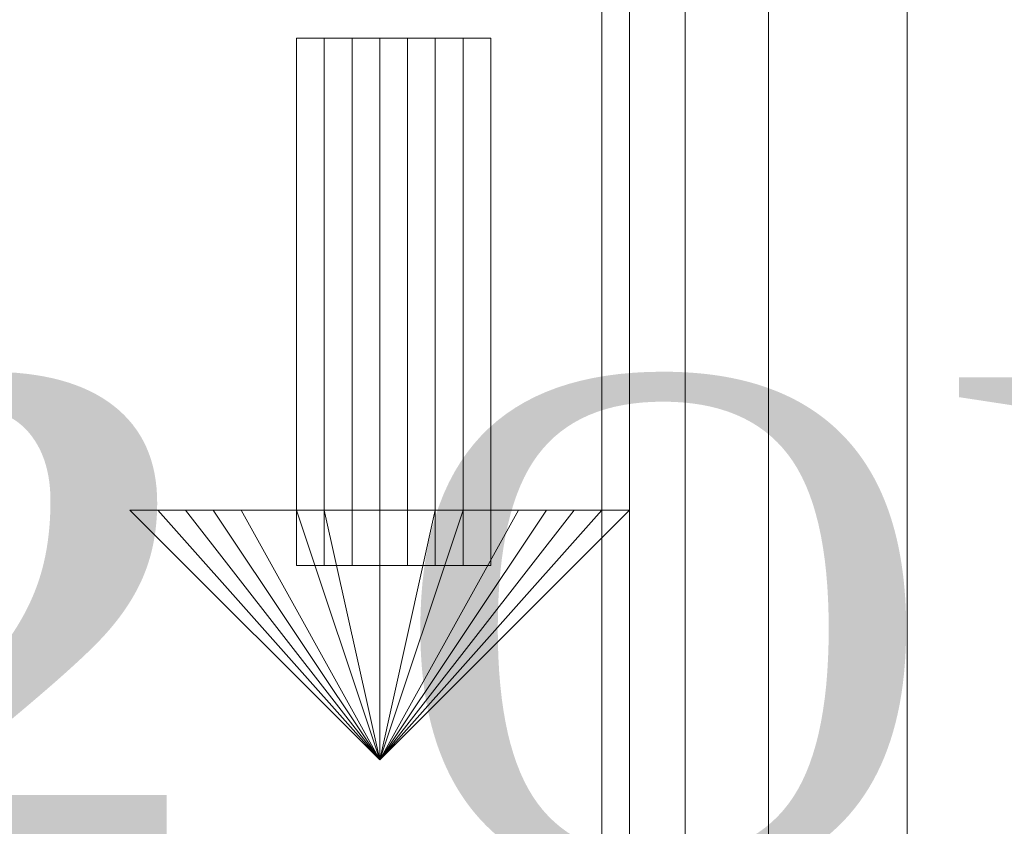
# Model space of a CAD drawing. Header units: inches. Extents: x -79624 to 52587, y -27526 to 10116.
# Tile 176 of 256: x 5442 to 5760, y -7589 to -7328. Entities that reach past the tile are written whole.
import ezdxf
from ezdxf import colors
from ezdxf.entities.mleader import LeaderData, LeaderLine
from ezdxf.math import Vec2, Vec3

# ---------------------------------------------------------------- set-up
doc = ezdxf.new("R2010")
doc.units = ezdxf.units.IN
doc.header["$MEASUREMENT"] = 0
doc.layers.add('- განათება', color=7, linetype='Continuous')
doc.layers.add('Dimensioning - General', color=7, linetype='Continuous')
doc.layers.add('- მექანიკური ნაწილი', color=7, linetype='Continuous', lineweight=18)
doc.styles.add('CT', font='ARIALN.TTF', dxfattribs={"height": 200})
doc.styles.add('GENERATED_STYLE_1', font='txt')
doc.dimstyles.new('GENERATED_STYLE__1', dxfattribs={"dimtxt": 100, "dimasz": 76, "dimexe": 0.18, "dimexo": 0.0625, "dimgap": 0, "dimtad": 0, "dimdec": 0, "dimlfac": 0.1, "dimzin": 0, "dimdsep": 46, "dimtxsty": 'GENERATED_STYLE_1', "dimblk": 'ARROWHEAD_5', "dimblk1": 'ARROWHEAD_5', "dimblk2": 'ARROWHEAD_5', "dimcen": 0.09, "dimse1": 1, "dimse2": 1, "dimclrd": 7, "dimclre": 7, "dimclrt": 7, "dimadec": 0, "dimazin": 0, "dimtfac": 1, "dimtdec": 4, "dimtmove": 0, "dimatfit": 3, "dimfxl": 1, "dimtolj": 1, "dimtzin": 0, "dimarcsym": 0})

# ---------------------------------------------------------------- blocks, each defined once
blk = doc.blocks.new('ARROWHEAD_5')
at = {"linetype": 'Continuous', "lineweight": 0}
blk.add_hatch(color=0, dxfattribs=at).paths.add_polyline_path([(-1, 0.2679), (0, 0), (-1, -0.2679)])
at = {"color": 0, "linetype": 'Continuous', "lineweight": 0}
blk.add_line((0, 0), (-1, 0), dxfattribs=at)
blk = doc.blocks.new('*D249')
at = {"layer": 'Defpoints', "color": 0, "linetype": 'Continuous', "transparency": 16777216}
for p in [(358.56, 209.2), (25258.56, 209.2), (1258.56, -26125.72)]:
    blk.add_point(p, dxfattribs=at)
at = {"layer": 'Dimensioning - General', "color": 7, "linetype": 'Continuous', "lineweight": -2, "transparency": 16777216}
for p, q in [((358.56, 133.2), (358.56, -12795.72)), ((358.56, -26049.72), (358.56, -13148.1))]:
    blk.add_line(p, q, dxfattribs=at)
at = {"layer": 'Dimensioning - General', "color": 7, "linetype": 'Continuous', "lineweight": -2, "transparency": 16777216, "xscale": 76.00000000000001, "yscale": 76.00000000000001, "zscale": 76.00000000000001}
for p, rotation in [((358.56, 209.2), 90), ((358.56, -26125.72), 270)]:
    blk.add_blockref('ARROWHEAD_5', p, dxfattribs=dict(at, rotation=rotation))
at = {"layer": 'Dimensioning - General', "color": 7, "linetype": 'Continuous', "lineweight": 13, "transparency": 16777216, "insert": (358.56, -12971.91), "char_height": 100, "attachment_point": 5, "rotation": 90, "style": 'GENERATED_STYLE_1'}
blk.add_mtext('\\A1;2633', dxfattribs=at)
blk = doc.blocks.new('_DotSmall')
at = {"color": 0, "linetype": 'ByBlock', "const_width": 0.5}
blk.add_lwpolyline([(-0.0625, 0, 1), (0.0625, 0, 1)], format="xyb", close=True, dxfattribs=at)

msp = doc.modelspace()

# ---------------------------------------------------------------- linework, layer by layer
at = {"layer": '- მექანიკური ნაწილი', "color": 7, "lineweight": 0}
for points in [[(5782.86193, -7037.67465), (5728.96977, -7037.67465), (5782.86193, -7037.67465), (5728.96977, -7037.67465), (5728.96977, -7010.72856), (5684.05963, -7010.72856), (5684.05963, -7037.67465), (5728.96977, -7037.67465), (5684.05963, -7037.67465), (5728.96977, -7037.67465), (5728.96977, -7199.35115), (5782.86193, -7199.35115), (5728.96977, -7199.35115), (5782.86193, -7199.35115), (5728.96977, -7199.35115), (5684.05963, -7199.35115), (5657.11354, -7199.35115), (5657.11354, -7702.34471), (5684.05963, -7702.34471), (5657.11354, -7702.34471), (5657.11354, -7855.03918), (5657.11354, -7890.96729)], [(5782.86193, -7037.67465), (5728.96977, -7037.67465), (5684.05963, -7037.67465), (5684.05963, -7199.35115), (5684.05963, -7702.34471), (5657.11354, -7702.34471), (5657.11354, -7855.03918), (5639.14949, -7855.03918), (5639.14949, -7890.96729)], [(5630.16746, -7890.96729), (5630.16746, -7855.03918), (5639.14949, -7855.03918), (5639.14949, -7702.34471), (5630.16746, -7702.34471), (5639.14949, -7702.34471), (5630.16746, -7702.34471), (5630.16746, -7199.35115), (5639.14949, -7199.35115), (5657.11354, -7199.35115), (5657.11354, -7702.34471), (5639.14949, -7702.34471), (5639.14949, -7199.35115), (5630.16746, -7199.35115), (6339.74766, -7199.35115)], [(5630.16746, -7890.96729), (5630.16746, -7855.03918), (5639.14949, -7855.03918), (5630.16746, -7855.03918), (5639.14949, -7855.03918), (5630.16746, -7855.03918), (5639.14949, -7855.03918), (5639.14949, -7702.34471), (5657.11354, -7702.34471), (5639.14949, -7702.34471), (5657.11354, -7702.34471), (5657.11354, -7199.35115), (5639.14949, -7199.35115), (5639.14949, -7702.34471), (5630.16746, -7702.34471), (5630.16746, -7855.03918), (5639.14949, -7855.03918), (5639.14949, -7890.96729)], [(5639.14949, -7199.35115), (5639.14949, -7702.34471), (5630.16746, -7702.34471), (5630.16746, -7199.35115)], [(5684.05963, -7199.35115), (5684.05963, -7702.34471), (5657.11354, -7702.34471), (5684.05963, -7702.34471), (5684.05963, -7855.03918), (5657.11354, -7855.03918), (5639.14949, -7855.03918), (5639.14949, -7890.96729)], [(5728.96977, -7199.35115), (5684.05963, -7199.35115), (5684.05963, -7702.34471)], [(5684.05963, -7890.96729), (5684.05963, -7855.03918), (5684.05963, -7702.34471), (5728.96977, -7702.34471), (5728.96977, -7199.35115)], [(5728.96977, -7199.35115), (5728.96977, -7702.34471), (5684.05963, -7702.34471), (5684.05963, -7199.35115)], [(5728.96977, -7702.34471), (5728.96977, -7199.35115)], [(5782.86193, -7702.34471), (5728.96977, -7702.34471), (5728.96977, -7199.35115), (5782.86193, -7199.35115)]]:
    msp.add_lwpolyline(points, dxfattribs=at)
msp.add_lwpolyline([(5657.11354, -7199.35115), (5639.14949, -7199.35115), (5630.16746, -7199.35115), (5639.14949, -7199.35115), (5630.16746, -7199.35115), (5639.14949, -7199.35115), (5639.14949, -7702.34471), (5657.11354, -7702.34471)], close=True, dxfattribs=at)
at = {"layer": '- მექანიკური ნაწილი', "color": 142, "lineweight": 0, "true_color": 0x00a5dd}
for points in [[(5540.34718, -7334.08156), (5531.36515, -7334.08156)], [(5531.36515, -7504.74009), (5540.34718, -7504.74009), (5540.34718, -7334.08156)], [(5531.36515, -7334.08156), (5531.36515, -7504.74009)], [(5531.36515, -7334.08156), (5531.36515, -7334.08156)], [(5531.36515, -7504.74009), (5531.36515, -7334.08156), (5531.36515, -7504.74009)], [(5531.36515, -7334.08156), (5531.36515, -7334.08156)], [(5531.36515, -7504.74009), (5531.36515, -7334.08156), (5531.36515, -7504.74009)], [(5531.36515, -7334.08156), (5531.36515, -7334.08156)], [(5531.36515, -7504.74009), (5531.36515, -7334.08156), (5531.36515, -7504.74009)], [(5531.36515, -7334.08156), (5531.36515, -7334.08156)], [(5531.36515, -7504.74009), (5531.36515, -7334.08156), (5531.36515, -7504.74009)], [(5531.36515, -7334.08156), (5531.36515, -7334.08156)], [(5531.36515, -7504.74009), (5531.36515, -7334.08156), (5531.36515, -7504.74009)], [(5531.36515, -7334.08156), (5531.36515, -7334.08156)], [(5531.36515, -7504.74009), (5531.36515, -7334.08156), (5531.36515, -7504.74009)], [(5540.34718, -7334.08156), (5540.34718, -7334.08156)], [(5540.34718, -7504.74009), (5540.34718, -7334.08156), (5540.34718, -7504.74009)], [(5540.34718, -7334.08156), (5540.34718, -7334.08156)], [(5540.34718, -7504.74009), (5540.34718, -7334.08156), (5540.34718, -7504.74009)], [(5540.34718, -7334.08156), (5549.32921, -7334.08156)], [(5549.32921, -7504.74009), (5540.34718, -7504.74009), (5540.34718, -7334.08156)], [(5549.32921, -7334.08156), (5549.32921, -7504.74009)], [(5558.31124, -7334.08156), (5558.31124, -7334.08156)], [(5558.31124, -7504.74009), (5558.31124, -7334.08156), (5558.31124, -7504.74009)], [(5558.31124, -7334.08156), (5558.31124, -7334.08156)], [(5558.31124, -7504.74009), (5558.31124, -7334.08156), (5558.31124, -7504.74009)], [(5576.27529, -7334.08156), (5567.29327, -7334.08156)], [(5567.29327, -7504.74009), (5576.27529, -7504.74009), (5576.27529, -7334.08156)], [(5567.29327, -7334.08156), (5567.29327, -7504.74009)], [(5576.27529, -7334.08156), (5576.27529, -7334.08156)], [(5576.27529, -7504.74009), (5576.27529, -7334.08156), (5576.27529, -7504.74009)], [(5585.25732, -7334.08156), (5576.27529, -7334.08156)], [(5576.27529, -7504.74009), (5585.25732, -7504.74009), (5585.25732, -7334.08156)], [(5576.27529, -7334.08156), (5576.27529, -7504.74009)], [(5576.27529, -7334.08156), (5576.27529, -7334.08156)], [(5576.27529, -7504.74009), (5576.27529, -7334.08156), (5576.27529, -7504.74009)], [(5585.25732, -7334.08156), (5585.25732, -7334.08156)], [(5585.25732, -7504.74009), (5585.25732, -7334.08156), (5585.25732, -7504.74009)], [(5585.25732, -7334.08156), (5594.23935, -7334.08156)], [(5594.23935, -7504.74009), (5585.25732, -7504.74009), (5585.25732, -7334.08156)], [(5585.25732, -7334.08156), (5585.25732, -7334.08156)], [(5585.25732, -7504.74009), (5585.25732, -7334.08156), (5585.25732, -7504.74009)], [(5594.23935, -7334.08156), (5594.23935, -7504.74009)], [(5594.23935, -7334.08156), (5594.23935, -7334.08156)], [(5594.23935, -7504.74009), (5594.23935, -7334.08156), (5594.23935, -7504.74009)], [(5594.23935, -7334.08156), (5594.23935, -7334.08156)], [(5594.23935, -7504.74009), (5594.23935, -7334.08156), (5594.23935, -7504.74009)], [(5594.23935, -7334.08156), (5594.23935, -7334.08156)], [(5594.23935, -7504.74009), (5594.23935, -7334.08156), (5594.23935, -7504.74009)], [(5594.23935, -7334.08156), (5594.23935, -7334.08156)], [(5594.23935, -7504.74009), (5594.23935, -7334.08156), (5594.23935, -7504.74009)], [(5477.47299, -7486.77604), (5477.47299, -7486.77604)], [(5558.31124, -7567.61429), (5477.47299, -7486.77604), (5558.31124, -7567.61429)], [(5477.47299, -7486.77604), (5477.47299, -7486.77604)], [(5558.31124, -7567.61429), (5477.47299, -7486.77604), (5558.31124, -7567.61429)], [(5540.34718, -7486.77604), (5558.31124, -7486.77604)], [(5558.31124, -7567.61429), (5540.34718, -7486.77604)], [(5558.31124, -7486.77604), (5558.31124, -7567.61429)], [(5603.22138, -7486.77604), (5558.31124, -7567.61429)], [(5558.31124, -7567.61429), (5603.22138, -7486.77604)], [(5612.2034, -7486.77604), (5558.31124, -7567.61429)], [(5558.31124, -7567.61429), (5630.16746, -7486.77604), (5558.31124, -7567.61429)], [(5558.31124, -7567.61429), (5630.16746, -7486.77604), (5558.31124, -7567.61429)], [(5558.31124, -7567.61429), (5612.2034, -7486.77604)], [(5603.22138, -7486.77604), (5558.31124, -7567.61429)], [(5585.25732, -7486.77604), (5558.31124, -7567.61429)], [(5603.22138, -7486.77604), (5585.25732, -7486.77604)], [(5603.22138, -7486.77604), (5612.2034, -7486.77604)], [(5612.2034, -7486.77604), (5603.22138, -7486.77604)], [(5630.16746, -7486.77604), (5630.16746, -7486.77604)], [(5630.16746, -7486.77604), (5630.16746, -7486.77604)]]:
    msp.add_lwpolyline(points, dxfattribs=at)
for points in [[(5540.34718, -7504.74009), (5531.36515, -7504.74009), (5531.36515, -7334.08156), (5540.34718, -7334.08156)], [(5540.34718, -7504.74009), (5549.32921, -7504.74009), (5549.32921, -7334.08156), (5540.34718, -7334.08156)], [(5549.32921, -7504.74009), (5558.31124, -7504.74009), (5558.31124, -7334.08156), (5549.32921, -7334.08156)], [(5558.31124, -7504.74009), (5549.32921, -7504.74009), (5549.32921, -7334.08156), (5558.31124, -7334.08156)], [(5567.29327, -7504.74009), (5558.31124, -7504.74009), (5558.31124, -7334.08156), (5567.29327, -7334.08156)], [(5558.31124, -7504.74009), (5567.29327, -7504.74009), (5567.29327, -7334.08156), (5558.31124, -7334.08156)], [(5576.27529, -7504.74009), (5567.29327, -7504.74009), (5567.29327, -7334.08156), (5576.27529, -7334.08156)], [(5585.25732, -7504.74009), (5576.27529, -7504.74009), (5576.27529, -7334.08156), (5585.25732, -7334.08156)], [(5585.25732, -7504.74009), (5594.23935, -7504.74009), (5594.23935, -7334.08156), (5585.25732, -7334.08156)], [(5513.4011, -7486.77604), (5531.36515, -7486.77604), (5558.31124, -7567.61429), (5630.16746, -7486.77604), (5558.31124, -7567.61429), (5639.14949, -7486.77604), (5630.16746, -7486.77604), (5558.31124, -7567.61429), (5621.18543, -7486.77604), (5630.16746, -7486.77604), (5621.18543, -7486.77604), (5558.31124, -7567.61429), (5531.36515, -7486.77604), (5540.34718, -7486.77604), (5558.31124, -7486.77604), (5558.31124, -7567.61429), (5540.34718, -7486.77604), (5531.36515, -7486.77604), (5558.31124, -7567.61429), (5513.4011, -7486.77604), (5504.41907, -7486.77604), (5558.31124, -7567.61429), (5495.43704, -7486.77604), (5486.45501, -7486.77604), (5558.31124, -7567.61429), (5477.47299, -7486.77604), (5486.45501, -7486.77604), (5558.31124, -7567.61429), (5486.45501, -7486.77604), (5495.43704, -7486.77604), (5558.31124, -7567.61429), (5513.4011, -7486.77604), (5558.31124, -7567.61429), (5504.41907, -7486.77604), (5513.4011, -7486.77604), (5558.31124, -7567.61429), (5531.36515, -7486.77604)], [(5558.31124, -7486.77604), (5558.31124, -7567.61429), (5630.16746, -7486.77604), (5639.14949, -7486.77604), (5558.31124, -7567.61429), (5495.43704, -7486.77604), (5504.41907, -7486.77604), (5558.31124, -7567.61429), (5477.47299, -7486.77604), (5486.45501, -7486.77604), (5558.31124, -7567.61429), (5576.27529, -7486.77604), (5585.25732, -7486.77604), (5558.31124, -7567.61429), (5576.27529, -7486.77604)], [(5558.31124, -7567.61429), (5504.41907, -7486.77604), (5495.43704, -7486.77604), (5558.31124, -7567.61429), (5540.34718, -7486.77604)], [(5558.31124, -7567.61429), (5558.31124, -7486.77604), (5576.27529, -7486.77604), (5558.31124, -7567.61429), (5576.27529, -7486.77604), (5585.25732, -7486.77604)], [(5603.22138, -7486.77604), (5558.31124, -7567.61429), (5612.2034, -7486.77604), (5621.18543, -7486.77604), (5558.31124, -7567.61429), (5585.25732, -7486.77604)], [(5621.18543, -7486.77604), (5558.31124, -7567.61429), (5612.2034, -7486.77604)]]:
    msp.add_lwpolyline(points, close=True, dxfattribs=at)

# ---------------------------------------------------------------- dimensions: what is measured, and where the dimension line sits
at = {"layer": 'Dimensioning - General', "color": 7, "linetype": 'Continuous', "lineweight": 13}
dim = msp.add_linear_dim(base=(358.55594, 209.20337), p1=(1258.55593, -26125.72241), p2=(25258.55593, 209.20337), angle=90, dimstyle='GENERATED_STYLE__1', dxfattribs=at)
dim.commit()
dim.dimension.update_dxf_attribs({"geometry": '*D249', "text_midpoint": (358.55594, -12971.91402), "dimtype": 160, "text_rotation": 90})

# ---------------------------------------------------------------- leaders
at = {"layer": '- განათება', "color": 7}
ml = msp.add_multileader_mtext('Standard', dxfattribs=at)
ml.set_content('\\pxt14;{\\fSylfaen|b1|i0|c0|p18;DB-UPS2 \\fSylfaen|b0|i0|c0|p18;\\C1;QF-61          \\C7;N2XH-3X1.5}', color=7, style='CT')
ml.set_leader_properties()
ml.set_arrow_properties(name='DOTSMALL')
ml.build(insert=Vec2(0, 0))
ml.multileader.update_dxf_attribs({"has_dogleg": 0, "text_left_attachment_type": 6, "text_right_attachment_type": 6, "dogleg_length": 9, "arrow_head_size": 163.78543})
ctx = ml.context
ctx.base_point, ctx.char_height, ctx.arrow_head_size, ctx.landing_gap_size, ctx.plane_origin = Vec3(4773.60442, -7638.94753), 162.6117418, 163.78543, 54.59514, Vec3(-8122.67086, -23965.21146)
ctx.left_attachment, ctx.right_attachment, ctx.text_align_type = 6, 6, 1
notes = []
notes.append((ctx, [(0, (1, 1, 0), (6480.89889, -7638.94753), (-1, 0), 9, [(2, [(5982.17124, -8706.06811)], 0, [])])]))
ctx.mtext.insert, ctx.mtext.width, ctx.mtext.defined_height, ctx.mtext.alignment, ctx.mtext.flow_direction = Vec3(5622.75166, -7443.81344), 2403.0225903, 231.60879, 2, 5
for ctx, leaders in notes:
    for number, flags, end, landing, length, lines in leaders:
        leader = LeaderData()
        leader.index, (leader.has_last_leader_line, leader.has_dogleg_vector, leader.attachment_direction) = number, flags
        leader.last_leader_point, leader.dogleg_vector, leader.dogleg_length = Vec3(end), Vec3(landing), length
        for number, points, colour, breaks in lines:
            line = LeaderLine()
            line.index, line.vertices, line.color, line.breaks = number, Vec3.list(points), colors.encode_raw_color(colour), breaks
            leader.lines.append(line)
        ctx.leaders.append(leader)

doc.saveas('drawing.dxf')
